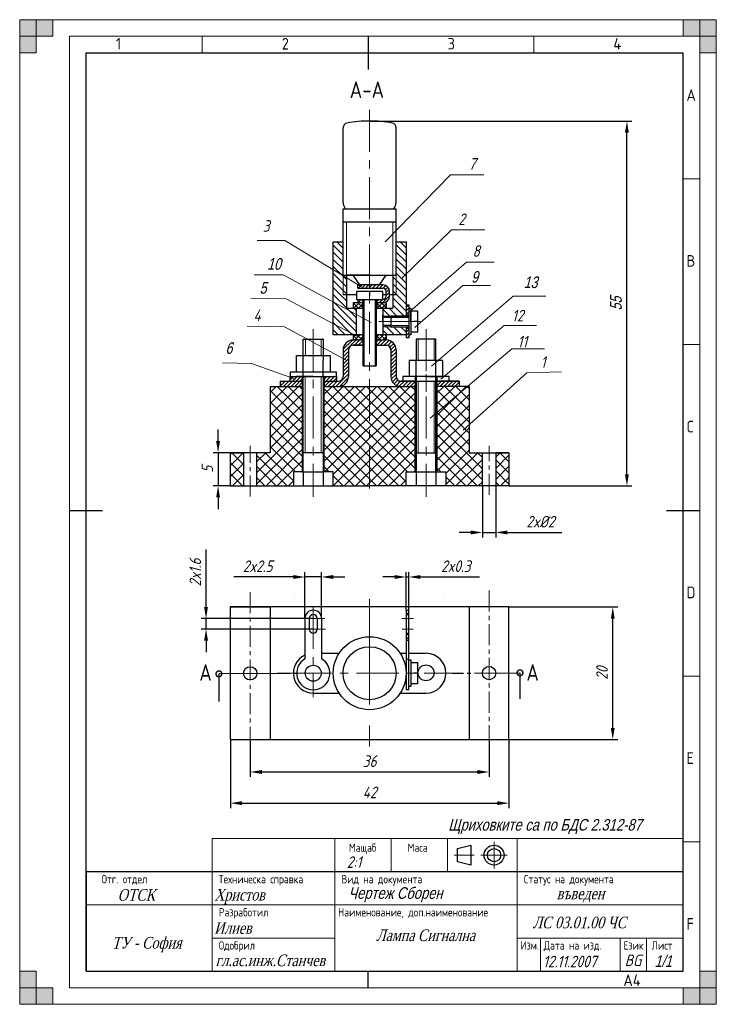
# Model space of a CAD drawing. Extents: x 0 to 210, y 0 to 297.
import ezdxf
from ezdxf.enums import TextEntityAlignment as Align

# ---------------------------------------------------------------- set-up
doc = ezdxf.new("R2010")
doc.units = 0
doc.linetypes.add('CENTER', pattern=[50.8, 31.75, -6.35, 6.35, -6.35])
doc.layers.get('0').update_dxf_attribs({"linetype": 'CONTINUOUS'})
doc.layers.get('DEFPOINTS').update_dxf_attribs({"linetype": 'CONTINUOUS'})
for name, color, linetype, lineweight in [('Axis Line', 6, 'CENTER', 15), ('AxisLine', 6, 'CENTER', 15), ('Hatch', 3, 'CONTINUOUS', 20), ('Text35', 3, 'CONTINUOUS', 20), ('Text50', 9, 'CONTINUOUS', 20), ('Thick Line', 5, 'CONTINUOUS', 25), ('ThickLine', 5, 'CONTINUOUS', 25), ('Thin Line', 1, 'CONTINUOUS', 15), ('ThinLine', 1, 'CONTINUOUS', 15)]:
    doc.layers.add(name, color=color, linetype=linetype, lineweight=lineweight)
doc.styles.add('ISO Proportional', font='isocp.shx')
doc.styles.add('SIMPLEXC', font='SIMPLEXC.SHX', dxfattribs={"width": 0.8})
doc.styles.get("Standard").update_dxf_attribs({"font": 'simplexc.shx', "width": 0.8, "oblique": 15})
doc.styles.add('WFTEXTn', font='simplexc.shx', dxfattribs={"width": 0.8})
doc.dimstyles.get("Standard").update_dxf_attribs({"dimtxt": 3.5, "dimasz": 3.5, "dimexe": 1.5, "dimexo": 0, "dimgap": 1.5, "dimtad": 1, "dimdsep": 46, "dimtxsty": 'Standard', "dimcen": -1.5, "dimdle": 1.25, "dimadec": 0, "dimazin": 0, "dimtfac": 0.75, "dimtdec": 1, "dimtmove": 0, "dimatfit": 3, "dimfxl": 0, "dimtolj": 1, "dimarcsym": 0})
doc.dimstyles.new('STANDARD$7', dxfattribs={"dimtxt": 3.5, "dimasz": 3.5, "dimexe": 1.5, "dimexo": 0, "dimgap": 1.5, "dimtad": 1, "dimdsep": 46, "dimtxsty": 'Standard', "dimblk1": 'DOTSMALL', "dimblk2": 'DOTSMALL', "dimsah": 1, "dimcen": -1.5, "dimdle": 1.25, "dimadec": 0, "dimazin": 0, "dimtfac": 0.75, "dimtdec": 1, "dimtmove": 0, "dimatfit": 3, "dimldrblk": 'DOTSMALL', "dimfxl": 0, "dimtolj": 1, "dimarcsym": 0})
pattern_1 = [(45, (-538.5026, -241.1371), (-0.5303301, 0.5303301), [])]
pattern_2 = [(45, (-538.5026, -241.1371), (-0.7071068, 0.7071068), []), (135, (-538.5026, -241.1371), (-0.7071068, -0.7071068), [])]

# ---------------------------------------------------------------- blocks, each defined once
blk = doc.blocks.new('_DOTSMALL')
at = {"color": 0, "linetype": 'ByBlock', "ltscale": 0.5, "const_width": 0.5}
blk.add_lwpolyline([(-0.0625, 0, 1), (0.0625, 0, 1)], format="xyb", close=True, dxfattribs=at)
blk = doc.blocks.new('*D3')
at = {"layer": 'DEFPOINTS', "color": 0, "ltscale": 0.2}
for p in [(63.5, 166.39), (59.81, 156.39), (63.5, 156.39)]:
    blk.add_point(p, dxfattribs=at)
at = {"layer": 'ThinLine', "color": 0, "lineweight": -2, "ltscale": 0.2}
for p, q in [((59.81, 169.89), (59.81, 173.39)), ((63.5, 166.39), (58.31, 166.39)), ((59.81, 166.39), (59.81, 156.39)), ((63.5, 156.39), (58.31, 156.39)), ((59.81, 152.89), (59.81, 149.39))]:
    blk.add_line(p, q, dxfattribs=at)
at = {"layer": 'ThinLine', "color": 0, "ltscale": 0.2}
for points in [[(59.22, 169.89), (60.39, 169.89), (59.81, 166.39)], [(59.22, 152.89), (60.39, 152.89), (59.81, 156.39)]]:
    blk.add_solid(points, dxfattribs=at)
at = {"layer": 'ThinLine', "color": 0, "ltscale": 0.2, "insert": (56.56, 161.39), "char_height": 3.5, "attachment_point": 5, "rotation": 90}
blk.add_mtext('\\A1;5', dxfattribs=at)
blk = doc.blocks.new('*D6')
at = {"layer": 'DEFPOINTS', "color": 0, "ltscale": 0.2}
for p in [(105.5, 266.39), (183.05, 266.39), (147.5, 156.39)]:
    blk.add_point(p, dxfattribs=at)
at = {"layer": 'Thin Line', "color": 0, "lineweight": -2, "ltscale": 0.2}
for p, q in [((105.5, 266.39), (184.55, 266.39)), ((183.05, 159.89), (183.05, 262.89)), ((147.5, 156.39), (184.55, 156.39))]:
    blk.add_line(p, q, dxfattribs=at)
at = {"layer": 'Thin Line', "color": 0, "ltscale": 0.2}
for points in [[(182.46, 262.89), (183.63, 262.89), (183.05, 266.39)], [(182.46, 159.89), (183.63, 159.89), (183.05, 156.39)]]:
    blk.add_solid(points, dxfattribs=at)
at = {"layer": 'Thin Line', "color": 0, "ltscale": 0.2, "insert": (179.78, 211.39), "char_height": 3.5, "attachment_point": 5, "rotation": 90}
blk.add_mtext('\\A1;{\\fProxy 1|b0|i0|c204|p0;55}', dxfattribs=at)
blk = doc.blocks.new('*D7')
at = {"layer": 'DEFPOINTS', "color": 0, "ltscale": 0.2}
for p in [(63.5, 79.87), (147.5, 79.87), (147.5, 60.67)]:
    blk.add_point(p, dxfattribs=at)
at = {"layer": 'Thin Line', "color": 0, "lineweight": -2, "ltscale": 0.2}
for p, q in [((63.5, 79.87), (63.5, 59.17)), ((147.5, 79.87), (147.5, 59.17)), ((67, 60.67), (144, 60.67))]:
    blk.add_line(p, q, dxfattribs=at)
at = {"layer": 'Thin Line', "color": 0, "ltscale": 0.2}
for points in [[(67, 61.25), (67, 60.08), (63.5, 60.67)], [(144, 61.25), (144, 60.08), (147.5, 60.67)]]:
    blk.add_solid(points, dxfattribs=at)
at = {"layer": 'Thin Line', "color": 0, "ltscale": 0.2, "insert": (105.5, 63.92), "char_height": 3.5, "attachment_point": 5}
blk.add_mtext('\\A1;42', dxfattribs=at)
blk = doc.blocks.new('*D8')
at = {"layer": 'DEFPOINTS', "color": 0, "ltscale": 0.2}
for p in [(56.18, 116.37), (88.5, 116.37), (88.5, 113.17)]:
    blk.add_point(p, dxfattribs=at)
at = {"layer": 'Thin Line', "color": 0, "lineweight": -2, "ltscale": 0.2}
for p, q in [((56.18, 119.87), (56.18, 137.18)), ((88.5, 116.37), (54.68, 116.37)), ((56.18, 113.17), (56.18, 116.37)), ((88.5, 113.17), (54.68, 113.17)), ((56.18, 109.67), (56.18, 106.17))]:
    blk.add_line(p, q, dxfattribs=at)
at = {"layer": 'Thin Line', "color": 0, "ltscale": 0.2}
for points in [[(55.59, 119.87), (56.76, 119.87), (56.18, 116.37)], [(55.59, 109.67), (56.76, 109.67), (56.18, 113.17)]]:
    blk.add_solid(points, dxfattribs=at)
at = {"layer": 'Thin Line', "color": 0, "ltscale": 0.2, "insert": (52.93, 130.27), "char_height": 3.5, "attachment_point": 5, "rotation": 90}
blk.add_mtext('\\A1;2x1.6', dxfattribs=at)
blk = doc.blocks.new('*D9')
at = {"layer": 'DEFPOINTS', "color": 0, "ltscale": 0.2}
for p in [(147.5, 119.87), (178.79, 119.87), (147.5, 79.87)]:
    blk.add_point(p, dxfattribs=at)
at = {"layer": 'Thin Line', "color": 0, "lineweight": -2, "ltscale": 0.2}
for p, q in [((147.5, 119.87), (180.29, 119.87)), ((178.79, 83.37), (178.79, 116.37)), ((147.5, 79.87), (180.29, 79.87))]:
    blk.add_line(p, q, dxfattribs=at)
at = {"layer": 'Thin Line', "color": 0, "ltscale": 0.2}
for points in [[(178.21, 116.37), (179.37, 116.37), (178.79, 119.87)], [(178.21, 83.37), (179.37, 83.37), (178.79, 79.87)]]:
    blk.add_solid(points, dxfattribs=at)
at = {"layer": 'Thin Line', "color": 0, "ltscale": 0.2, "insert": (175.54, 99.87), "char_height": 3.5, "attachment_point": 5, "rotation": 90}
blk.add_mtext('\\A1;20', dxfattribs=at)
blk = doc.blocks.new('*D10')
at = {"layer": 'DEFPOINTS', "color": 0, "ltscale": 0.2}
for p in [(139.5, 156.39), (143.5, 156.39), (143.5, 142.33)]:
    blk.add_point(p, dxfattribs=at)
at = {"layer": 'Thin Line', "color": 0, "lineweight": -2, "ltscale": 0.2}
for p, q in [((139.5, 156.39), (139.5, 140.83)), ((143.5, 156.39), (143.5, 140.83)), ((136, 142.33), (132.5, 142.33)), ((139.5, 142.33), (143.5, 142.33)), ((147, 142.33), (163.46, 142.33))]:
    blk.add_line(p, q, dxfattribs=at)
at = {"layer": 'Thin Line', "color": 0, "ltscale": 0.2}
for points in [[(136, 142.91), (136, 141.74), (139.5, 142.33)], [(147, 142.91), (147, 141.74), (143.5, 142.33)]]:
    blk.add_solid(points, dxfattribs=at)
at = {"layer": 'Thin Line', "color": 0, "ltscale": 0.2, "insert": (156.98, 145.58), "char_height": 3.5, "attachment_point": 5}
blk.add_mtext('\\A1;2x%%c2', dxfattribs=at)
blk = doc.blocks.new('*D12')
at = {"layer": 'DEFPOINTS', "color": 0, "ltscale": 0.2}
for p in [(69.5, 79.87), (141.5, 79.87), (141.5, 70.08)]:
    blk.add_point(p, dxfattribs=at)
at = {"layer": 'Thin Line', "color": 0, "lineweight": -2, "ltscale": 0.2}
for p, q in [((69.5, 79.87), (69.5, 68.58)), ((141.5, 79.87), (141.5, 68.58)), ((73, 70.08), (138, 70.08))]:
    blk.add_line(p, q, dxfattribs=at)
at = {"layer": 'Thin Line', "color": 0, "ltscale": 0.2}
for points in [[(73, 70.67), (73, 69.5), (69.5, 70.08)], [(138, 70.67), (138, 69.5), (141.5, 70.08)]]:
    blk.add_solid(points, dxfattribs=at)
at = {"layer": 'Thin Line', "color": 0, "ltscale": 0.2, "insert": (105.5, 73.33), "char_height": 3.5, "attachment_point": 5}
blk.add_mtext('\\A1;36', dxfattribs=at)
blk = doc.blocks.new('*D14')
at = {"layer": 'DEFPOINTS', "color": 0, "ltscale": 0.2}
for p in [(86, 128.9), (86, 116.37), (91, 116.37)]:
    blk.add_point(p, dxfattribs=at)
at = {"layer": 'Thin Line', "color": 0, "lineweight": -2, "ltscale": 0.2}
for p, q in [((82.5, 128.9), (64.53, 128.9)), ((86, 116.37), (86, 130.4)), ((91, 128.9), (86, 128.9)), ((91, 116.37), (91, 130.4)), ((94.5, 128.9), (98, 128.9))]:
    blk.add_line(p, q, dxfattribs=at)
at = {"layer": 'Thin Line', "color": 0, "ltscale": 0.2}
for points in [[(82.5, 129.48), (82.5, 128.31), (86, 128.9)], [(94.5, 129.48), (94.5, 128.31), (91, 128.9)]]:
    blk.add_solid(points, dxfattribs=at)
at = {"layer": 'Thin Line', "color": 0, "ltscale": 0.2, "insert": (71.76, 132.15), "char_height": 3.5, "attachment_point": 5}
blk.add_mtext('\\A1;2x2.5', dxfattribs=at)
blk = doc.blocks.new('*D15')
at = {"layer": 'DEFPOINTS', "color": 0, "ltscale": 0.2}
for p in [(117.3, 128.9), (116.5, 118.87), (117.3, 118.87)]:
    blk.add_point(p, dxfattribs=at)
at = {"layer": 'Thin Line', "color": 0, "lineweight": -2, "ltscale": 0.2}
for p, q in [((113, 128.9), (109.5, 128.9)), ((116.5, 118.87), (116.5, 130.4)), ((116.5, 128.9), (117.3, 128.9)), ((117.3, 118.87), (117.3, 130.4)), ((120.8, 128.9), (138.63, 128.9))]:
    blk.add_line(p, q, dxfattribs=at)
at = {"layer": 'Thin Line', "color": 0, "ltscale": 0.2}
for points in [[(113, 129.48), (113, 128.31), (116.5, 128.9)], [(120.8, 129.48), (120.8, 128.31), (117.3, 128.9)]]:
    blk.add_solid(points, dxfattribs=at)
at = {"layer": 'Thin Line', "color": 0, "ltscale": 0.2, "insert": (131.47, 132.15), "char_height": 3.5, "attachment_point": 5}
blk.add_mtext('\\A1;2x0.3', dxfattribs=at)

msp = doc.modelspace()

# ---------------------------------------------------------------- hatches: boundary and pattern name
at = {"layer": 'Hatch'}
h = msp.add_hatch(dxfattribs=at)
h.set_pattern_fill('ANSI31', color=256, scale=12, angle=90, style=0)
h.set_pattern_definition([(135, (-538.5026, -241.1371), (-1.0606602, -1.0606602), [])])
h.paths.add_polyline_path([(116.497, 229.989), (113.497, 229.989), (113.497, 219.988), (113.497, 213.988), (112.497, 213.988), (112.497, 209.989), (109.497, 209.989), (109.497, 207.589), (111.897, 207.589), (116.497, 207.589), (116.497, 207.989)])
h.paths.add_polyline_path([(113.497, 219.988), (112.497, 219.988), (112.497, 213.988), (113.497, 213.988)], flags=17)
h.paths.add_polyline_path([(98.497, 219.988), (97.497, 219.988), (97.497, 213.988), (98.497, 213.988)], flags=17)
h.paths.add_polyline_path([(97.497, 219.988), (97.497, 229.989), (94.497, 229.989), (94.497, 201.989), (101.497, 201.989), (101.497, 209.989), (98.497, 209.989), (98.497, 213.988), (97.497, 213.988)])
h.paths.add_polyline_path([(111.897, 207.589), (109.497, 207.589), (109.497, 207.189), (111.897, 207.189)])
h.paths.add_polyline_path([(111.897, 204.789), (109.497, 204.789), (109.497, 204.389), (111.897, 204.389)])
h.paths.add_polyline_path([(116.497, 204.389), (111.897, 204.389), (109.497, 204.389), (109.497, 201.989), (116.497, 201.989)])
h = msp.add_hatch(dxfattribs=at)
h.set_pattern_fill('ANSI31', color=256, scale=6, style=0)
h.set_pattern_definition(pattern_1)
h.paths.add_polyline_path([(109.497, 212.588), (107.697, 212.588), (107.697, 211.589), (109.566, 211.589, 0.4042187), (111.497, 213.588), (111.497, 214.988, 0.4142136), (109.497, 216.988), (105.497, 216.988), (105.497, 215.988), (109.497, 215.988, -0.4142136), (110.497, 214.988), (110.497, 213.588, -0.4142136)])
h.paths.add_polyline_path([(105.497, 215.988), (105.497, 216.988), (101.897, 216.988), (101.897, 215.988)])
h.paths.add_polyline_path([(103.297, 211.589), (103.297, 212.588), (101.897, 212.588), (101.897, 211.589)])
h = msp.add_hatch(dxfattribs=at)
h.set_pattern_fill('ANSI37', color=256, scale=8, style=0)
h.set_pattern_definition(pattern_2)
h.paths.add_polyline_path([(103.297, 211.589), (100.497, 211.589), (100.497, 209.989), (103.297, 209.989)])
h.paths.add_polyline_path([(110.497, 211.589), (107.697, 211.589), (107.697, 209.989), (110.497, 209.989)])
h = msp.add_hatch(dxfattribs=at)
h.set_pattern_fill('ANSI31', color=256, scale=6, style=0)
h.set_pattern_definition(pattern_1)
h.paths.add_polyline_path([(117.297, 210.989), (116.497, 210.989), (116.497, 207.989), (117.297, 207.989)])
h.paths.add_polyline_path([(116.497, 200.989), (117.297, 200.989), (117.297, 203.989), (116.497, 203.989)])
h = msp.add_hatch(dxfattribs=at)
h.set_pattern_fill('ANSI37', color=256, scale=8, style=0)
h.set_pattern_definition(pattern_2)
h.paths.add_polyline_path([(103.297, 201.989), (100.497, 201.989), (100.497, 200.389), (103.297, 200.389)])
h.paths.add_polyline_path([(110.497, 201.989), (107.697, 201.989), (107.697, 200.389), (110.497, 200.389)])
at = {"layer": 'Hatch', "ltscale": 0.2}
h = msp.add_hatch(dxfattribs=at)
h.set_pattern_fill('ANSI31', color=256, scale=0.25, style=0)
h.set_pattern_definition([(45, (0, 14.7827), (-0.561266, 0.561266), [])])
h.paths.add_polyline_path([(85.197, 186.389), (85.197, 187.989), (83.497, 187.989), (78.497, 187.989), (78.497, 186.389)])
h.paths.add_polyline_path([(81.497, 189.349), (81.497, 187.989), (85.197, 187.989), (85.197, 189.349)])
h.paths.add_polyline_path([(95.497, 187.989), (95.497, 189.349), (91.797, 189.349), (91.797, 187.989)], flags=16)
h.paths.add_polyline_path([(96.097, 186.389, 0.4142136), (99.097, 189.389), (99.097, 197.389, -0.4142136), (100.497, 198.789), (103.497, 198.789), (103.497, 200.389), (100.497, 200.389, 0.4142136), (97.497, 197.389), (97.497, 189.389, -0.4142136), (96.097, 187.989), (91.797, 187.989), (91.797, 186.389)])
h.paths.add_polyline_path([(113.497, 197.389, 0.4142136), (110.497, 200.389), (107.497, 200.389), (107.497, 198.789), (110.497, 198.789, -0.4142136), (111.897, 197.389), (111.897, 189.389, 0.4142136), (114.897, 186.389), (119.197, 186.389), (119.197, 187.989), (114.897, 187.989, -0.4142136), (113.497, 189.389)])
h.paths.add_polyline_path([(125.797, 187.989), (125.797, 186.389), (132.497, 186.389), (132.497, 187.989)])
h = msp.add_hatch(dxfattribs=at)
h.set_pattern_fill('ANSI37', color=256, scale=0.75, style=0)
h.set_pattern_definition([(45, (0, 14.7827), (-1.683798, 1.683798), []), (135, (0, 14.7827), (-1.683798, -1.683798), [])])
h.paths.add_polyline_path([(63.497, 156.389), (67.497, 156.389), (67.497, 166.389), (63.497, 166.389)])
h.paths.add_polyline_path([(75.497, 166.389), (71.497, 166.389), (71.497, 156.389), (82.497, 156.389), (82.497, 160.589), (85.197, 160.589), (85.197, 186.389), (75.497, 186.389)])
h.paths.add_polyline_path([(91.797, 160.589), (94.497, 160.589), (94.497, 156.389), (105.497, 156.389), (105.497, 186.389), (91.797, 186.389)])
h.paths.add_polyline_path([(119.197, 186.389), (105.497, 186.389), (105.497, 156.389), (116.497, 156.389), (116.497, 160.589), (119.197, 160.589)])
h.paths.add_polyline_path([(125.797, 160.589), (128.497, 160.589), (128.497, 156.389), (128.797, 156.389), (139.497, 156.389), (139.497, 166.389), (135.497, 166.389), (135.497, 186.389), (125.797, 186.389)])
h.paths.add_polyline_path([(143.497, 156.389), (147.497, 156.389), (147.497, 166.389), (143.497, 166.389)])
at = {"layer": 'Hatch'}
h = msp.add_hatch(dxfattribs=at)
h.set_pattern_fill('ANSI31', color=256, scale=6, style=0)
h.set_pattern_definition([(45, (-538.5026, -203.4121), (-0.5303301, 0.5303301), [])])
h.paths.add_polyline_path([(117.297, 118.872), (116.497, 118.872), (116.497, 117.572), (117.297, 117.572)])
edge = h.paths.add_edge_path()
edge.add_line((117.297, 111.972), (116.497, 111.972))
edge.add_line((116.497, 111.972), (116.497, 109.937))
edge.add_spline(control_points=[(116.497, 109.937), (116.624, 109.977), (116.85, 109.727), (117.185, 109.698), (117.297, 109.788)], knot_values=[0, 0, 0, 0, 0.1985842, 0.4145215, 0.4145215, 0.4145215, 0.4145215], degree=3, periodic=0)
edge.add_line((117.297, 109.788), (117.297, 111.972))
at = {"layer": 'ThinLine'}
for points in [[(0, 297), (5, 297), (5, 287), (0, 287)], [(0, 292), (10, 292), (10, 297), (0, 297)], [(210, 297), (210, 292), (200, 292), (200, 297)], [(205, 297), (205, 287), (210, 287), (210, 297)], [(5, 0), (5, 10), (0, 10), (0, 0)], [(210, 0), (205, 0), (205, 10), (210, 10)], [(0, 0), (0, 5), (10, 5), (10, 0)], [(210, 5), (200, 5), (200, 0), (210, 0)]]:
    msp.add_hatch(color=256, dxfattribs=at).paths.add_polyline_path(points)

# ---------------------------------------------------------------- linework, layer by layer
at = {"layer": 'Axis Line', "ltscale": 0.4}
for p, q in [((105.497, 269.85), (105.497, 153.108)), ((88.497, 203.668), (88.497, 153.108)), ((122.497, 203.668), (122.497, 153.108)), ((88.497, 119.958), (88.497, 92.631)), ((81.263, 99.872), (130.46, 99.872))]:
    msp.add_line(p, q, dxfattribs=at)
at = {"layer": 'Axis Line'}
for p, q in [((108.259, 205.989), (120.807, 205.989)), ((122.497, 190.041), (122.497, 184.735)), ((105.497, 122.206), (105.497, 77.711)), ((85.46, 116.372), (91.99, 116.372)), ((115.232, 116.372), (118.753, 116.372)), ((85.46, 113.172), (92.175, 113.172)), ((115.324, 113.172), (118.568, 113.172))]:
    msp.add_line(p, q, dxfattribs=at)
at = {"layer": 'Axis Line', "ltscale": 0.2}
for p, q in [((69.497, 153.176), (69.497, 168.476)), ((141.497, 153.654), (141.497, 168.476))]:
    msp.add_line(p, q, dxfattribs=at)
at = {"layer": 'AxisLine', "ltscale": 0.2}
for p, q in [((141.497, 124.796), (141.497, 75.171)), ((69.497, 124.335), (69.497, 75.516))]:
    msp.add_line(p, q, dxfattribs=at)
at = {"layer": 'Text50', "ltscale": 0.2}
for p, q in [((110.148, 230.041), (129.918, 250.222)), ((129.918, 250.222), (139.961, 250.222)), ((115.223, 219.052), (130.129, 233.633)), ((130.129, 233.633), (140.173, 233.633)), ((79.885, 230.37), (71.582, 230.37)), ((103.045, 216.395), (79.885, 230.37)), ((117.59, 209.003), (134.696, 223.892)), ((134.696, 223.892), (142.999, 223.892)), ((79.448, 220.034), (70.708, 220.034)), ((105.958, 205.622), (79.448, 220.034)), ((119.089, 204.157), (133.632, 216.815)), ((133.632, 216.815), (141.935, 216.815)), ((80.322, 212.755), (69.688, 213.046)), ((101.88, 201.4), (80.322, 212.755)), ((124.134, 192.457), (148.754, 213.572)), ((148.754, 213.572), (158.586, 213.572)), ((79.781, 204.308), (68.571, 204.529)), ((98.62, 194.225), (79.781, 204.308)), ((126.986, 188.594), (146.005, 204.747)), ((146.005, 204.747), (155.837, 204.747)), ((123.695, 176.782), (148.328, 197.702)), ((148.328, 197.702), (158.16, 197.702)), ((69.835, 193.315), (61.096, 193.461)), ((83.158, 188.614), (69.835, 193.315)), ((133.721, 173.229), (152.924, 190.511)), ((152.924, 190.511), (163.351, 190.753))]:
    msp.add_line(p, q, dxfattribs=at)
at = {"layer": 'Thick Line'}
for p, q in [((97.497, 241.906), (97.497, 264.405)), ((113.497, 241.906), (113.497, 264.405)), ((97.497, 219.988), (97.497, 239.988)), ((97.497, 239.988), (113.497, 239.988)), ((113.497, 219.988), (113.497, 239.988)), ((97.497, 235.988), (113.497, 235.988)), ((94.497, 201.989), (94.497, 229.989)), ((94.497, 229.989), (97.497, 229.989)), ((113.497, 229.989), (116.497, 229.989)), ((116.497, 229.989), (116.497, 207.589)), ((97.497, 219.988), (113.497, 219.988)), ((105.497, 219.988), (98.497, 219.988)), ((98.497, 219.988), (98.497, 209.989)), ((102.497, 216.988), (100.497, 219.988)), ((108.497, 216.988), (110.497, 219.988)), ((112.497, 219.988), (112.497, 209.989)), ((109.497, 216.988), (101.897, 216.988)), ((101.897, 215.988), (101.897, 216.988)), ((101.497, 213.988), (97.497, 213.988)), ((109.497, 214.988), (101.497, 214.988)), ((101.497, 214.988), (101.497, 212.588)), ((101.897, 215.988), (109.497, 215.988)), ((105.497, 214.988), (105.497, 213.72)), ((109.497, 212.588), (109.497, 214.988)), ((110.497, 213.988), (109.497, 213.988)), ((110.497, 213.588), (110.497, 214.988)), ((111.497, 213.588), (111.497, 214.988)), ((113.497, 213.988), (111.497, 213.988)), ((103.497, 211.589), (100.497, 211.589)), ((103.497, 211.589), (100.497, 211.589)), ((100.497, 211.589), (100.497, 209.989)), ((101.497, 212.588), (109.497, 212.588)), ((101.897, 212.588), (109.025, 212.588)), ((101.897, 212.588), (101.897, 211.589)), ((103.297, 212.588), (103.297, 209.989)), ((103.497, 192.588), (103.497, 212.588)), ((105.461, 212.588), (109.025, 212.588)), ((105.497, 212.588), (109.497, 212.588)), ((107.497, 212.588), (107.497, 192.588)), ((107.497, 212.588), (107.697, 212.588)), ((110.497, 211.589), (107.497, 211.589)), ((107.697, 212.588), (107.697, 209.989)), ((110.497, 211.589), (110.497, 209.989)), ((116.497, 210.989), (117.297, 210.989)), ((117.297, 210.989), (117.297, 200.989)), ((98.497, 209.989), (103.497, 209.989)), ((101.497, 201.989), (101.497, 209.989)), ((107.497, 209.989), (112.497, 209.989)), ((109.497, 209.989), (109.497, 201.989)), ((109.497, 209.989), (109.497, 201.989)), ((109.497, 205.989), (109.497, 207.989)), ((116.497, 207.589), (116.497, 207.989)), ((116.497, 207.989), (117.297, 207.989)), ((117.297, 209.989), (117.897, 209.989)), ((117.897, 209.989), (117.897, 201.989)), ((117.897, 205.989), (117.897, 209.189)), ((117.897, 209.189), (119.897, 209.189)), ((119.897, 209.189), (119.897, 202.789)), ((109.497, 205.989), (109.497, 207.589)), ((111.897, 207.189), (109.497, 207.189)), ((111.897, 207.589), (117.297, 207.589)), ((117.297, 207.589), (111.897, 207.589)), ((111.897, 207.589), (111.897, 204.389)), ((119.897, 205.989), (118.776, 205.989)), ((103.497, 201.989), (94.497, 201.989)), ((103.497, 201.989), (94.497, 201.989)), ((100.497, 201.989), (100.497, 200.389)), ((103.297, 201.989), (103.297, 200.389)), ((116.497, 201.989), (107.497, 201.989)), ((107.697, 201.989), (107.697, 200.389)), ((111.897, 204.789), (109.497, 204.789)), ((110.497, 201.989), (110.497, 200.389)), ((111.897, 204.389), (117.297, 204.389)), ((116.497, 204.389), (116.497, 200.989)), ((116.497, 203.989), (117.297, 203.989)), ((117.897, 201.989), (117.297, 201.989)), ((119.897, 202.789), (117.897, 202.789)), ((100.497, 200.389), (103.497, 200.389)), ((107.497, 200.389), (110.497, 200.389)), ((117.297, 200.989), (116.497, 200.989)), ((97.497, 197.389), (97.497, 189.389)), ((99.097, 197.389), (99.097, 189.389)), ((100.497, 198.789), (102.997, 198.789)), ((103.497, 198.789), (100.497, 198.789)), ((107.497, 198.789), (110.497, 198.789)), ((111.897, 197.389), (111.897, 189.389)), ((113.497, 197.389), (113.497, 189.389)), ((95.497, 190.709), (81.497, 190.709)), ((81.497, 190.709), (81.497, 189.349)), ((95.497, 189.349), (95.497, 190.709)), ((103.497, 192.588), (107.497, 192.588)), ((78.497, 187.989), (78.497, 186.389)), ((81.497, 187.989), (81.497, 189.349)), ((81.497, 189.349), (95.497, 189.349)), ((85.197, 189.349), (85.197, 186.389)), ((91.797, 189.349), (91.797, 186.389)), ((95.497, 189.349), (95.497, 187.989)), ((114.897, 187.989), (132.497, 187.989)), ((129.497, 189.349), (115.497, 189.349)), ((115.497, 189.349), (115.497, 187.989)), ((119.197, 189.349), (119.197, 186.389)), ((119.197, 187.989), (119.197, 186.389)), ((125.797, 189.349), (125.797, 186.389)), ((125.797, 187.989), (125.797, 186.389)), ((129.497, 187.989), (129.497, 189.349)), ((132.497, 187.989), (132.497, 186.389)), ((82.897, 122.741), (82.897, 122.741)), ((128.097, 122.741), (128.097, 122.741)), ((116.497, 118.872), (116.497, 94.872)), ((116.497, 118.872), (117.297, 118.872)), ((117.297, 94.872), (117.297, 118.872)), ((85.997, 116.372), (85.997, 104.202)), ((87.297, 116.372), (87.297, 113.172)), ((89.697, 116.372), (89.697, 113.172)), ((90.997, 116.372), (90.997, 104.202)), ((116.497, 117.572), (117.297, 117.572)), ((116.497, 111.972), (117.297, 111.972)), ((90.997, 105.872), (96.278, 105.872)), ((114.717, 105.872), (116.497, 105.872)), ((116.497, 104.202), (117.297, 104.202)), ((117.297, 105.872), (122.497, 105.872)), ((116.38, 101.472), (116.497, 101.472)), ((117.297, 103.872), (117.897, 103.872)), ((117.897, 103.872), (117.897, 95.872)), ((117.897, 103.072), (119.897, 103.072)), ((119.897, 103.072), (119.897, 96.672)), ((60.091, 99.817), (81.53, 99.872)), ((77.586, 99.872), (81.263, 99.872)), ((82.657, 99.872), (83.75, 99.872)), ((116.38, 98.272), (116.497, 98.272)), ((119.897, 99.872), (118.776, 99.872)), ((130.46, 99.872), (133.806, 99.872)), ((134.933, 99.872), (136.026, 99.872)), ((137.119, 99.872), (150.819, 99.987)), ((117.897, 95.872), (117.297, 95.872)), ((119.897, 96.672), (117.897, 96.672)), ((88.497, 93.872), (96.278, 93.872)), ((114.717, 93.872), (122.497, 93.872)), ((117.297, 94.872), (116.497, 94.872))]:
    msp.add_line(p, q, dxfattribs=at)
at = {"layer": 'Thick Line', "ltscale": 0.2}
for p, q in [((83.397, 190.931), (83.397, 190.709)), ((93.597, 190.931), (93.597, 190.709)), ((78.497, 187.989), (85.497, 187.989)), ((85.497, 160.597), (85.497, 189.349)), ((91.497, 187.989), (96.097, 187.989)), ((119.497, 187.989), (114.897, 187.989)), ((125.497, 160.597), (125.497, 189.349)), ((132.497, 187.989), (125.497, 187.989)), ((75.497, 186.389), (85.497, 186.389)), ((91.497, 186.389), (105.497, 186.389)), ((105.497, 186.389), (119.497, 186.389)), ((135.497, 186.389), (125.497, 186.389)), ((85.197, 160.597), (91.797, 160.589)), ((85.197, 160.597), (85.497, 160.597)), ((85.497, 160.597), (85.497, 156.397)), ((91.797, 160.589), (91.497, 160.589)), ((91.497, 160.589), (91.497, 156.389)), ((119.197, 160.589), (125.797, 160.589)), ((119.197, 160.589), (119.497, 160.589)), ((119.497, 160.589), (119.497, 156.389)), ((125.797, 160.589), (125.497, 160.589)), ((125.497, 160.589), (125.497, 156.389))]:
    msp.add_line(p, q, dxfattribs=at)
at = {"layer": 'Thick Line'}
for centre, radius in [((105.497, 99.872), 11), ((105.497, 99.872), 8), ((88.497, 99.872), 2.4), ((122.497, 99.983), 2.4)]:
    msp.add_circle(centre, radius, dxfattribs=at)
for centre, radius, start, end in [((98.937, 264.405), 1.44, 100.98058, 180), ((104.697, 234.719), 31.68, 88.55298, 100.98058), ((106.297, 234.719), 31.68, 79.01942, 91.44702), ((112.057, 264.405), 1.44, 0, 79.01942), ((101.002, 242.052), 3.507, 182.38162, 216.04698), ((109.993, 242.052), 3.507, 323.95302, 357.61838), ((109.497, 214.988), 2, 0, 90), ((109.497, 214.988), 1, 0, 90), ((109.497, 213.588), 1, 270, 0), ((109.497, 213.588), 2, 270, 0), ((100.497, 197.389), 3, 90, 180), ((110.497, 197.389), 3, 0, 90), ((100.497, 197.389), 1.4, 90, 180), ((110.497, 197.389), 1.4, 0, 90), ((96.097, 189.389), 3, 270, 0), ((96.097, 189.389), 1.4, 270, 0), ((114.897, 189.389), 3, 180, 270), ((114.897, 189.389), 1.4, 180, 270), ((88.497, 116.372), 2.5, 360, 180), ((88.497, 116.372), 1.2, 0, 180), ((88.497, 113.172), 1.2, 180, 0), ((88.497, 99.872), 6, 114.62432, 270), ((88.497, 99.872), 5, 120, 60), ((122.497, 99.872), 6, 270, 90)]:
    msp.add_arc(centre, radius, start, end, dxfattribs=at)
at = {"layer": 'ThickLine'}
for p, q in [((105, 292), (105, 282)), ((20, 10), (20, 287)), ((20, 287), (200, 287)), ((200, 10), (200, 287)), ((15, 149), (25, 149)), ((195, 149), (205, 149)), ((132, 47), (136, 48)), ((136, 48), (136, 42)), ((132, 43), (132, 47)), ((136, 42), (132, 43)), ((105, 5), (105, 10))]:
    msp.add_line(p, q, dxfattribs=at)
at = {"layer": 'ThickLine', "ltscale": 0.2}
for p, q in [((85.497, 194.149), (85.497, 200.649)), ((85.497, 200.649), (91.497, 200.649)), ((85.497, 200.649), (85.697, 200.649)), ((91.497, 200.649), (91.297, 200.649)), ((91.497, 200.649), (91.497, 194.149)), ((125.497, 200.649), (119.497, 200.649)), ((119.497, 200.649), (119.497, 194.149)), ((119.497, 200.649), (119.697, 200.649)), ((125.497, 200.649), (125.297, 200.649)), ((125.497, 194.149), (125.497, 200.649)), ((83.397, 190.931), (83.397, 195.731)), ((83.397, 195.731), (93.597, 195.731)), ((85.497, 189.349), (85.497, 194.149)), ((91.497, 189.349), (91.497, 194.149)), ((93.597, 195.731), (93.597, 190.931)), ((127.597, 194.149), (117.397, 194.149)), ((117.397, 194.149), (117.397, 189.349)), ((119.497, 189.349), (119.497, 194.149)), ((125.497, 189.349), (125.497, 194.149)), ((127.597, 189.349), (127.597, 194.149)), ((88.497, 189.349), (83.397, 189.349)), ((85.197, 189.349), (85.497, 189.349)), ((91.797, 189.349), (91.497, 189.349)), ((91.497, 189.349), (91.497, 160.589)), ((119.197, 189.349), (119.497, 189.349)), ((119.497, 189.349), (119.497, 160.589)), ((122.497, 189.349), (127.597, 189.349)), ((125.797, 189.349), (125.497, 189.349)), ((75.497, 186.389), (75.497, 166.389)), ((85.197, 186.389), (85.197, 160.589)), ((91.797, 160.589), (91.797, 186.389)), ((119.197, 160.589), (119.197, 186.389)), ((125.797, 186.389), (125.797, 160.589)), ((135.497, 186.389), (135.497, 166.389)), ((75.497, 166.389), (63.497, 166.389)), ((63.497, 166.389), (63.497, 156.389)), ((63.497, 166.389), (67.497, 166.389)), ((67.497, 166.389), (67.497, 156.389)), ((71.497, 156.389), (71.497, 166.389)), ((85.697, 166.389), (85.497, 166.389)), ((91.497, 166.389), (85.497, 166.389)), ((91.297, 166.389), (91.497, 166.389)), ((119.497, 166.389), (125.497, 166.389)), ((135.497, 166.389), (147.497, 166.389)), ((139.497, 156.389), (139.497, 166.389)), ((147.497, 166.389), (143.497, 166.389)), ((143.497, 166.389), (143.497, 156.389)), ((147.497, 166.389), (147.497, 156.389)), ((85.197, 160.589), (82.497, 160.589)), ((82.497, 160.589), (82.497, 156.389)), ((94.497, 160.589), (91.797, 160.589)), ((94.497, 156.389), (94.497, 160.589)), ((116.497, 156.389), (116.497, 160.589)), ((116.497, 160.589), (119.197, 160.589)), ((125.797, 160.589), (128.497, 160.589)), ((128.497, 160.589), (128.497, 156.389)), ((63.497, 156.389), (105.497, 156.389)), ((67.497, 156.389), (71.497, 156.389)), ((82.197, 156.389), (94.197, 156.389)), ((82.497, 156.389), (94.497, 156.389)), ((147.497, 156.389), (105.497, 156.389)), ((128.497, 156.389), (116.497, 156.389)), ((128.797, 156.389), (116.797, 156.389)), ((143.497, 156.389), (139.497, 156.389)), ((105.497, 119.872), (63.497, 119.872)), ((63.497, 119.872), (63.497, 79.872)), ((63.497, 119.872), (75.497, 119.872)), ((75.497, 119.872), (75.497, 79.872)), ((147.497, 119.872), (105.497, 119.872)), ((147.497, 119.872), (135.497, 119.872)), ((135.497, 119.872), (135.497, 79.872)), ((147.497, 79.872), (147.497, 119.872)), ((63.497, 79.872), (105.497, 79.872)), ((105.497, 79.872), (147.497, 79.872))]:
    msp.add_line(p, q, dxfattribs=at)
at = {"layer": 'ThickLine'}
msp.add_lwpolyline([(20, 10), (200, 10), (200, 40), (20, 40)], close=True, dxfattribs=at)
at = {"layer": 'ThickLine', "ltscale": 0.2}
for centre in [(69.497, 99.841), (141.497, 99.909)]:
    msp.add_circle(centre, 2, dxfattribs=at)
at = {"layer": 'ThickLine'}
for radius in [3, 2]:
    msp.add_circle((143, 45), radius, dxfattribs=at)
at = {"layer": 'Thin Line'}
for p, q in [((98.497, 235.988), (98.497, 219.988)), ((112.497, 235.988), (112.497, 219.988)), ((97.497, 219.988), (97.497, 213.988)), ((113.497, 219.988), (113.497, 213.988)), ((103.882, 212.588), (103.882, 192.588)), ((107.113, 212.588), (107.113, 192.588)), ((111.897, 207.589), (109.497, 207.589)), ((111.897, 207.189), (117.297, 207.189)), ((111.897, 204.389), (109.497, 204.389)), ((111.897, 204.789), (117.297, 204.789))]:
    msp.add_line(p, q, dxfattribs=at)
at = {"layer": 'Thin Line', "ltscale": 0.2}
for p, q in [((86.115, 200.649), (86.115, 195.731)), ((90.848, 200.649), (90.848, 195.731)), ((120.097, 200.649), (120.097, 194.149)), ((124.897, 200.649), (124.897, 194.149)), ((90.897, 189.338), (90.897, 166.389)), ((120.097, 187.984), (120.097, 166.389))]:
    msp.add_line(p, q, dxfattribs=at)
at = {"layer": 'Thin Line', "start_tangent": (0.9546329, 0.2977851), "end_tangent": (0.7789799, 0.6270489)}
msp.add_spline([(116.497, 109.937), (116.866, 109.788), (117.297, 109.788)], degree=3, dxfattribs=at)
at = {"layer": 'ThinLine'}
for p, q in [((210, 297), (0, 297)), ((0, 297), (0, 0)), ((210, 297), (210, 0)), ((205, 292), (15, 292)), ((15, 292), (15, 5)), ((55, 292), (55, 287)), ((155, 292), (155, 287)), ((205, 292), (205, 5)), ((200, 249), (205, 249)), ((200, 199), (205, 199)), ((200, 99), (205, 99)), ((95.002, 40), (95.002, 50)), ((112.002, 40), (112.002, 50)), ((129.002, 40), (129.002, 50)), ((143, 41), (143, 49)), ((150.002, 40), (150.002, 50)), ((200, 49), (205, 49)), ((131, 45), (137, 45)), ((139, 45), (147, 45)), ((58.002, 10), (58.002, 40)), ((95.002, 10), (95.002, 40)), ((150.002, 10), (150.002, 40)), ((20, 30), (200, 30)), ((58.002, 20), (95.002, 20)), ((150.018, 20), (200, 20)), ((157.002, 20), (157.002, 10)), ((181.002, 10.108), (181.002, 20)), ((189, 9.935), (189, 20)), ((15, 5), (205, 5)), ((0, 0), (210, 0))]:
    msp.add_line(p, q, dxfattribs=at)
at = {"layer": 'ThinLine', "ltscale": 0.2}
for p, q in [((86.097, 189.338), (86.097, 166.389)), ((124.897, 187.984), (124.897, 166.389))]:
    msp.add_line(p, q, dxfattribs=at)
at = {"layer": 'ThinLine'}
for points in [[(0, 297), (5, 297), (5, 287), (0, 287)], [(0, 292), (10, 292), (10, 297), (0, 297)], [(58.002, 40), (200, 40), (200, 50), (58.002, 50)]]:
    msp.add_lwpolyline(points, close=True, dxfattribs=at)
at = {"layer": 'ThinLine', "ltscale": 0.5}
for points in [[(210, 297), (210, 292), (200, 292), (200, 297)], [(205, 297), (205, 287), (210, 287), (210, 297)], [(5, 0), (5, 10), (0, 10), (0, 0)], [(210, 0), (205, 0), (205, 10), (210, 10)], [(0, 0), (0, 5), (10, 5), (10, 0)], [(210, 5), (200, 5), (200, 0), (210, 0)]]:
    msp.add_lwpolyline(points, close=True, dxfattribs=at)

# ---------------------------------------------------------------- texts
at = {"layer": 'Text35', "ltscale": 0.5, "style": 'ISO Proportional'}
for s, p in [('1', (29, 288)), ('2', (79, 288)), ('3', (129, 288)), ('4', (179, 288)), ('A', (201, 272.5)), ('B', (201, 222.5)), ('C', (201, 172.5)), ('D', (201, 122.5)), ('E', (201, 72.5)), ('F', (201, 22.5)), ('A4', (182, 5.5))]:
    msp.add_text(s, height=3.5, dxfattribs=at).set_placement(p)
at = {"layer": 'Text35', "style": 'WFTEXTn', "width": 0.8}
for s, p in [('Мащаб', (103.381, 46)), ('Маса', (119.952, 46)), ('Отг. отдел', (31.571, 36.5))]:
    msp.add_text(s, height=2.5, dxfattribs=at).set_placement(p, align=Align.CENTER)
for s, p in [('Техническа справка', (60, 36.5)), ('Вид на документа', (97, 36.5)), ('Статус на документа', (152, 36.5)), ('Разработил', (60, 26.5)), ('Наименование, доп.наименование', (96, 26.5)), ('Одобрил', (60, 16.5)), ('Изм.', (151, 16.5)), ('Дата на изд.', (157.998, 16.5)), ('Език', (182.017, 16.5)), ('Лист', (190.514, 16.5))]:
    msp.add_text(s, height=2.5, dxfattribs=at).set_placement(p)
at = {"layer": 'Text50', "ltscale": 0.2, "insert": (129.199, 55.891), "char_height": 3.5, "width": 68.95304, "attachment_point": 1}
msp.add_mtext('{\\fArial|b0|i0|c204|p34;Щриховките са по БДС \\fArial|b0|i0|c0|p34;2.312-87}', dxfattribs=at)
at = {"layer": 'Thick Line', "char_height": 5, "attachment_point": 1, "style": 'SIMPLEXC'}
for s, insert, width in [('A-A', (99.497, 278.389), 18), ('A', (54.149, 102.588), 6), ('A', (152.755, 102.588), 6)]:
    msp.add_mtext(s, dxfattribs=dict(at, insert=insert, width=width))
at = {"layer": 'Thick Line', "ltscale": 0.2, "insert": (98.602, 44.653), "char_height": 3.5, "width": 4.50168, "attachment_point": 1}
msp.add_mtext('2:1', dxfattribs=at)
at = {"layer": 'ThickLine', "ltscale": 0.2, "char_height": 3.5, "attachment_point": 1}
for s, insert, width in [('{\\fArial|b0|i0|c204|p34;Чертеж Сборен}', (99.081, 35.311), 42.77271), ('{\\fTimes New Roman|b0|i0|c204|p18;ОТСК}', (29.542, 34.765), 10.65889), ('{\\fTimes New Roman|b0|i0|c204|p18;Христов}', (58.661, 34.81), 30.21725), ('{\\fTimes New Roman|b0|i0|c204|p18;въведен}', (161.898, 35.185), 41.74542), ('{\\fTimes New Roman|b0|i0|c204|p18;Илиев}', (58.628, 24.765), 30.21725), ('{\\fTimes New Roman|b0|i0|c204|p18;ЛС 0\\fTimes New Roman|b0|i0|c0|p18;3\\fTimes New Roman|b0|i0|c204|p18;.0\\fTimes New Roman|b0|i0|c0|p18;1\\fTimes New Roman|b0|i0|c204|p18;.00 ЧС}', (154.624, 26.434), 35.82142), ('{\\fTimes New Roman|b0|i0|c204|p18;Лампа Сигнална}', (107.448, 22.585), 100.46362), ('{\\fTimes New Roman|b0|i0|c204|p18;ТУ - София}', (27.797, 20.323), 22.91612), ('{\\fTimes New Roman|b0|i0|c204|p18;гл.ас.инж.Станчев}', (59.041, 15.013), 30.21725), ('BG', (182.401, 15.006), 3.91532), ('{\\fProxy 1|b0|i0|c204|p0;1/1}', (191.396, 14.773), 6.21844), ('12.11.2007', (157.773, 14.656), 21.25045)]:
    msp.add_mtext(s, dxfattribs=dict(at, insert=insert, width=width))
at = {"layer": 'Thin Line', "ltscale": 0.2, "char_height": 3.5, "attachment_point": 1}
for s, insert, width in [('8', (136.502, 228.965), 6.35037), ('{\\fProxy 1|b0|i0|c204|p0;5}', (72.31, 217.85), 5.68086), ('{\\fProxy 1|b0|i0|c204|p0;13}', (151.93, 219.549), 21.33638), ('4', (70.477, 209.611), 8.88545), ('12', (148.394, 209.478), 7.82796), ('{\\fProxy 1|b0|i0|c204|p0;6}', (62.032, 199.703), 5.68086), ('11', (150.065, 201.643), 7.45311), ('1', (157.068, 195.482), 9.03112)]:
    msp.add_mtext(s, dxfattribs=dict(at, insert=insert, width=width))
at = {"layer": 'ThinLine', "ltscale": 0.2, "char_height": 3.5, "attachment_point": 1}
for s, insert, width in [('{\\fProxy 1|b0|i0|c204|p0;7}', (135.44, 255.261), 7.11284), ('2', (132.239, 238.555), 4.97899), ('3', (73.27, 236.52), 5.45317), ('{\\fProxy 1|b0|i0|c204|p0;10}', (74.598, 225.086), 6.75719), ('{\\fProxy 1|b0|i0|c204|p0;9}', (136.112, 221.181), 20.58628)]:
    msp.add_mtext(s, dxfattribs=dict(at, insert=insert, width=width))

# ---------------------------------------------------------------- dimensions: what is measured, and where the dimension line sits
at = {"layer": 'Thin Line', "ltscale": 0.2}
for base, p1, p2, text, picture, middle in [((183.047, 266.389), (147.497, 156.389), (105.497, 266.389), '{\\fProxy 1|b0|i0|c204|p0;55}', '*D6', (179.778, 211.389)), ((56.176, 116.372), (88.497, 113.172), (88.497, 116.372), '2x1.6', '*D8', (52.926, 130.274)), ((178.792, 119.872), (147.497, 79.872), (147.497, 119.872), '20', '*D9', (175.542, 99.872))]:
    dim = msp.add_linear_dim(base=base, p1=p1, p2=p2, angle=90, text=text, dimstyle='Standard', dxfattribs=at)
    dim.commit()
    dim.dimension.update_dxf_attribs({"geometry": picture, "text_midpoint": middle})
for base, p1, p2, text, picture, middle in [((143.497, 142.326), (139.497, 156.389), (143.497, 156.389), '2x%%c2', '*D10', (156.977, 145.576)), ((85.997, 128.896), (90.997, 116.372), (85.997, 116.372), '2x2.5', '*D14', (71.762, 132.146)), ((117.297, 128.896), (116.497, 118.872), (117.297, 118.872), '2x0.3', '*D15', (131.466, 132.146)), ((147.497, 60.665), (63.497, 79.872), (147.497, 79.872), '42', '*D7', (105.497, 63.915)), ((141.497, 70.083), (69.497, 79.872), (141.497, 79.872), '36', '*D12', (105.497, 73.333))]:
    dim = msp.add_linear_dim(base=base, p1=p1, p2=p2, text=text, dimstyle='Standard', dxfattribs=at)
    dim.commit()
    dim.dimension.update_dxf_attribs({"geometry": picture, "text_midpoint": middle})
at = {"layer": 'ThinLine', "ltscale": 0.2}
dim = msp.add_linear_dim(base=(59.808, 156.389), p1=(63.497, 166.389), p2=(63.497, 156.389), angle=90, text='5', dimstyle='Standard', dxfattribs=at)
dim.commit()
dim.dimension.update_dxf_attribs({"geometry": '*D3', "text_midpoint": (56.558, 161.389)})

# ---------------------------------------------------------------- leaders
at = {"layer": 'Thin Line'}
for points in [[(60.058, 99.674), (60.058, 91.313)], [(150.819, 99.987), (150.819, 92.095)]]:
    msp.add_leader(points, dimstyle='STANDARD$7', override={"dimgap": 1.5, "dimtad": 0, "dimdec": 4, "dimtdec": 4, "dimtmove": 0, "dimtzin": 0}, dxfattribs=at)

doc.saveas('drawing.dxf')
